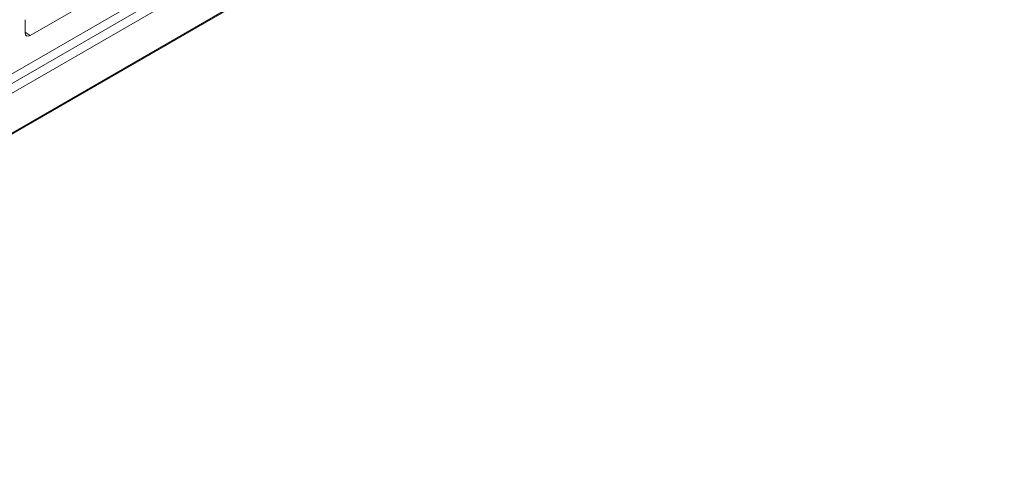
# Model space of a CAD drawing. Header units: millimetres. Extents: x 39 to 1680, y 50 to 804.
# Tile 49 of 68: x 1423 to 1511, y 285 to 325. Entities that reach past the tile are written whole.
import ezdxf

# ---------------------------------------------------------------- set-up
doc = ezdxf.new("R2010")
doc.units = ezdxf.units.MM
doc.header["$MEASUREMENT"] = 0
doc.layers.get('0').update_dxf_attribs({"lineweight": 25})

msp = doc.modelspace()

# ---------------------------------------------------------------- linework, layer by layer
at = {"color": 0, "linetype": 'Continuous', "lineweight": 0, "extrusion": (-1.66533e-16, 0.816497, 0.57735)}
for p, q in [((1371.645, 285.377), (1679.237, 462.965)), ((1371.583, 285.239), (1679.175, 462.827)), ((1382.252, 295.904), (1667.216, 460.428)), ((1667.923, 459.977), (1382.959, 295.453)), ((1382.959, 297.171), (1618.072, 432.914)), ((1424.201, 323.43), (1429.045, 326.226)), ((1423.741, 324.838), (1423.741, 323.695)), ((1423.741, 323.735), (1424.201, 323.43))]:
    msp.add_line(p, q, dxfattribs=at)
at = {"color": 0, "linetype": 'Continuous', "lineweight": 0}
msp.add_ellipse((1424.201, 323.96), major_axis=(-0.325, -0.563), ratio=0.57735, start_param=-0.785398, end_param=0.785398, dxfattribs=at)

doc.saveas('drawing.dxf')
